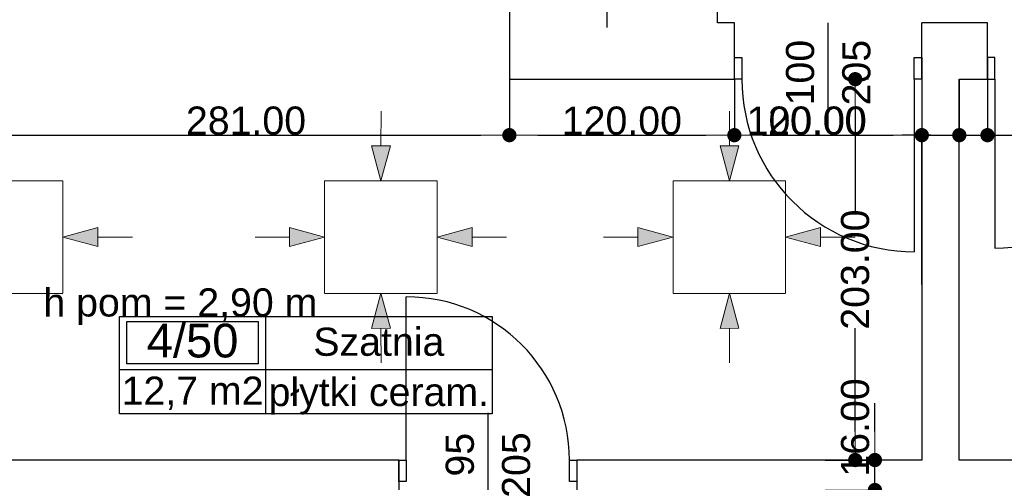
# Model space of a CAD drawing. Header units: millimetres. Extents: x -175445 to -20415, y -559200 to 231527.
# Tile 115 of 256: x -99810 to -94558, y -173379 to -170914. Entities that reach past the tile are written whole.
import ezdxf
from ezdxf.enums import TextEntityAlignment as Align

# ---------------------------------------------------------------- set-up
doc = ezdxf.new("R2010")
doc.units = ezdxf.units.MM
doc.header["$MEASUREMENT"] = 0
for name, color, linetype in [('Drzwi', 7, 'Continuous'), ('Linia', 7, 'Continuous'), ('Obiekt', 7, 'Continuous'), ('Strefa', 9, 'Continuous'), ('Słup', 7, 'Continuous'), ('Tekst', 7, 'Continuous'), ('Wymiary', 9, 'Continuous'), ('Ściana', 7, 'Continuous')]:
    doc.layers.add(name, color=color, linetype=linetype)
doc.styles.add('Arial', font='txt')
doc.styles.add('Times new roman', font='txt')
doc.dimstyles.new('GENERATED_STYLE__1', dxfattribs={"dimtxt": 150, "dimasz": 152, "dimexe": 0.18, "dimexo": 0, "dimgap": 0.09, "dimtad": 1, "dimtih": 1, "dimtoh": 1, "dimlfac": 0.1, "dimzin": 0, "dimdsep": 46, "dimtxsty": 'Arial', "dimblk": 'ARROWHEAD_11', "dimblk1": 'ARROWHEAD_11', "dimblk2": 'ARROWHEAD_11', "dimcen": 0.09, "dimclrd": 256, "dimclre": 256, "dimclrt": 256, "dimazin": 0, "dimtfac": 1, "dimtdec": 4, "dimtmove": 0, "dimatfit": 3, "dimfxl": 1, "dimtolj": 1, "dimtzin": 0, "dimarcsym": 0})
doc.dimstyles.new('GENERATED_STYLE__2', dxfattribs={"dimtxt": 150, "dimasz": 152, "dimexe": 0.18, "dimexo": 0, "dimgap": 0.09, "dimtad": 1, "dimlfac": 0.1, "dimzin": 0, "dimdsep": 46, "dimtxsty": 'Arial', "dimblk": 'ARROWHEAD_11', "dimblk1": 'ARROWHEAD_11', "dimblk2": 'ARROWHEAD_11', "dimcen": 0.09, "dimclrd": 256, "dimclre": 256, "dimclrt": 256, "dimazin": 0, "dimtfac": 1, "dimtdec": 4, "dimtmove": 0, "dimatfit": 3, "dimfxl": 1, "dimtolj": 1, "dimtzin": 0, "dimarcsym": 0})
doc.dimstyles.new('GENERATED_STYLE__3', dxfattribs={"dimtxt": 150, "dimasz": 152, "dimexe": 0.18, "dimexo": 0, "dimgap": 0.09, "dimtad": 1, "dimlfac": 0.1, "dimzin": 0, "dimdsep": 46, "dimtxsty": 'Arial', "dimblk": 'ARROWHEAD_11', "dimblk1": 'ARROWHEAD_11', "dimblk2": 'ARROWHEAD_11', "dimcen": 0.09, "dimclrd": 114, "dimclre": 114, "dimclrt": 114, "dimazin": 0, "dimtfac": 1, "dimtdec": 4, "dimtmove": 2, "dimatfit": 3, "dimfxl": 1, "dimtolj": 1, "dimtzin": 0, "dimarcsym": 0})

# ---------------------------------------------------------------- blocks, each defined once
blk = doc.blocks.new('Szatnia_4_50_50', base_point=(-98498.6, 22591.2))
at = {"layer": 'Strefa', "color": 9}
for p, q in [((-99277.7, 22874.1), (-97290.5, 22874.1)), ((-99277.7, 22355.5), (-99277.7, 22874.1)), ((-99238.7, 22848.2), (-98537.6, 22848.2)), ((-99238.7, 22621.9), (-99238.7, 22848.2)), ((-98537.6, 22848.2), (-98537.6, 22621.9)), ((-98498.6, 22874.1), (-98498.6, 22355.5)), ((-97290.5, 22874.1), (-97290.5, 22355.5)), ((-99277.7, 22591.2), (-97290.5, 22591.2)), ((-98537.6, 22621.9), (-99238.7, 22621.9)), ((-97290.5, 22355.5), (-99277.7, 22355.5))]:
    blk.add_line(p, q, dxfattribs=at)
at = {"layer": 'Strefa', "color": 9, "style": 'Arial'}
for tag, height, p in [('ROOM_NUMBER', 180, (-98888.1, 22746.2)), ('ROOM_NAME', 150, (-97894.5, 22740)), ('ROOM_CALC_AREA', 150, (-98888.1, 22479.2)), ('floor_f', 150, (-97894.5, 22472.1))]:
    blk.add_attdef(tag, text='', height=height, dxfattribs=at).set_placement(p, align=Align.MIDDLE_CENTER)
blk = doc.blocks.new('ARROWHEAD_11')
at = {"color": 0, "linetype": 'Continuous', "lineweight": 0}
blk.add_line((0, 0), (-1, 0), dxfattribs=at)
at = {"color": 0, "linetype": 'Continuous', "lineweight": 0, "const_width": 0.25, "flags": 128}
blk.add_lwpolyline([(-0.125, 0, 1), (0.125, 0, 1)], format="xyb", close=True, dxfattribs=at)
blk = doc.blocks.new('*D1124')
at = {"layer": 'Defpoints', "color": 0}
for p in [(-101258, -169610.6), (-98938, -178412.8), (-98938, -178970.6)]:
    blk.add_point(p, dxfattribs=at)
at = {"layer": 'Wymiary', "lineweight": -2}
for p, q in [((-101258, -169610.6), (-101258, -178412.9)), ((-101106, -178412.8), (-99090, -178412.8)), ((-98938, -178970.6), (-98938, -178412.6))]:
    blk.add_line(p, q, dxfattribs=at)
at = {"layer": 'Wymiary', "lineweight": -2, "xscale": 152, "yscale": 152, "zscale": 152, "rotation": 180}
blk.add_blockref('ARROWHEAD_11', (-101258, -178412.8), dxfattribs=at)
at = {"layer": 'Wymiary', "lineweight": -2, "xscale": 152, "yscale": 152, "zscale": 152}
blk.add_blockref('ARROWHEAD_11', (-98938, -178412.8), dxfattribs=at)
at = {"layer": 'Wymiary', "lineweight": 13, "insert": (-99984.2, -178336), "char_height": 150, "attachment_point": 5, "style": 'Arial'}
blk.add_mtext('\\A1;232.00', dxfattribs=at)
blk = doc.blocks.new('*D1416')
at = {"layer": 'Defpoints', "color": 0}
for p in [(-100008, -171230.6), (-97198, -171230.6), (-97198, -171529)]:
    blk.add_point(p, dxfattribs=at)
at = {"layer": 'Wymiary', "lineweight": -2}
for p, q in [((-100008, -171230.6), (-100008, -171529.2)), ((-97198, -171230.6), (-97198, -171529.2)), ((-99856, -171529), (-97350, -171529))]:
    blk.add_line(p, q, dxfattribs=at)
at = {"layer": 'Wymiary', "lineweight": -2, "xscale": 152, "yscale": 152, "zscale": 152, "rotation": 180}
blk.add_blockref('ARROWHEAD_11', (-100008, -171529), dxfattribs=at)
at = {"layer": 'Wymiary', "lineweight": -2, "xscale": 152, "yscale": 152, "zscale": 152}
blk.add_blockref('ARROWHEAD_11', (-97198, -171529), dxfattribs=at)
at = {"layer": 'Wymiary', "lineweight": 13, "insert": (-98603, -171452.4), "char_height": 150, "attachment_point": 5, "style": 'Arial'}
blk.add_mtext('\\A1;281.00', dxfattribs=at)
blk = doc.blocks.new('*D1417')
at = {"layer": 'Defpoints', "color": 0}
for p in [(-97198, -171230.6), (-95998, -171230.6), (-95998, -171529)]:
    blk.add_point(p, dxfattribs=at)
at = {"layer": 'Wymiary', "lineweight": -2}
for p, q in [((-97198, -171230.6), (-97198, -171529.2)), ((-95998, -171230.6), (-95998, -171529.2)), ((-97046, -171529), (-96150, -171529))]:
    blk.add_line(p, q, dxfattribs=at)
at = {"layer": 'Wymiary', "lineweight": -2, "xscale": 152, "yscale": 152, "zscale": 152, "rotation": 180}
blk.add_blockref('ARROWHEAD_11', (-97198, -171529), dxfattribs=at)
at = {"layer": 'Wymiary', "lineweight": -2, "xscale": 152, "yscale": 152, "zscale": 152}
blk.add_blockref('ARROWHEAD_11', (-95998, -171529), dxfattribs=at)
at = {"layer": 'Wymiary', "lineweight": 13, "insert": (-96598, -171452.4), "char_height": 150, "attachment_point": 5, "style": 'Arial'}
blk.add_mtext('\\A1;120.00', dxfattribs=at)
blk = doc.blocks.new('*D1418')
at = {"layer": 'Defpoints', "color": 0}
for p in [(-95998, -171230.6), (-94998, -171529), (-94998, -172325.6)]:
    blk.add_point(p, dxfattribs=at)
at = {"layer": 'Wymiary', "lineweight": -2}
for p, q in [((-95998, -171230.6), (-95998, -171529.2)), ((-95846, -171529), (-95150, -171529)), ((-94998, -172325.6), (-94998, -171528.9))]:
    blk.add_line(p, q, dxfattribs=at)
at = {"layer": 'Wymiary', "lineweight": -2, "xscale": 152, "yscale": 152, "zscale": 152, "rotation": 180}
blk.add_blockref('ARROWHEAD_11', (-95998, -171529), dxfattribs=at)
at = {"layer": 'Wymiary', "lineweight": -2, "xscale": 152, "yscale": 152, "zscale": 152}
blk.add_blockref('ARROWHEAD_11', (-94998, -171529), dxfattribs=at)
at = {"layer": 'Wymiary', "lineweight": 13, "insert": (-95611.8, -171452.4), "char_height": 150, "attachment_point": 5, "style": 'Arial'}
blk.add_mtext('\\A1;100.00', dxfattribs=at)
blk = doc.blocks.new('*D1419')
at = {"layer": 'Defpoints', "color": 0}
for p in [(-94798, -171230.6), (-94798, -171529), (-94998, -172325.6)]:
    blk.add_point(p, dxfattribs=at)
at = {"layer": 'Wymiary', "lineweight": -2}
for p, q in [((-94798, -171230.6), (-94798, -171529.2)), ((-95810.3, -171529), (-95302, -171529)), ((-95302, -171529), (-95150, -171529)), ((-94998, -172325.6), (-94998, -171528.9)), ((-94998, -171529), (-94798, -171529)), ((-94646, -171529), (-94494, -171529))]:
    blk.add_line(p, q, dxfattribs=at)
at = {"layer": 'Wymiary', "lineweight": -2, "xscale": 152, "yscale": 152, "zscale": 152}
blk.add_blockref('ARROWHEAD_11', (-94998, -171529), dxfattribs=at)
at = {"layer": 'Wymiary', "lineweight": -2, "xscale": 152, "yscale": 152, "zscale": 152, "rotation": 180}
blk.add_blockref('ARROWHEAD_11', (-94798, -171529), dxfattribs=at)
at = {"layer": 'Wymiary', "lineweight": 13, "insert": (-95556.2, -171452.4), "char_height": 150, "attachment_point": 5, "style": 'Arial'}
blk.add_mtext('\\A1;20.00', dxfattribs=at)
blk = doc.blocks.new('*D1420')
at = {"layer": 'Defpoints', "color": 0}
for p in [(-94798, -171230.6), (-94648, -171230.6), (-94648, -171529)]:
    blk.add_point(p, dxfattribs=at)
at = {"layer": 'Wymiary', "lineweight": -2}
for p, q in [((-94798, -171230.6), (-94798, -171529.2)), ((-94648, -171230.6), (-94648, -171529.2)), ((-94950, -171529), (-95102, -171529)), ((-94798, -171529), (-94648, -171529)), ((-94344, -171529), (-94496, -171529)), ((-93852.4, -171529), (-94344, -171529))]:
    blk.add_line(p, q, dxfattribs=at)
at = {"layer": 'Wymiary', "lineweight": -2, "xscale": 152, "yscale": 152, "zscale": 152}
blk.add_blockref('ARROWHEAD_11', (-94798, -171529), dxfattribs=at)
at = {"layer": 'Wymiary', "lineweight": -2, "xscale": 152, "yscale": 152, "zscale": 152, "rotation": 180}
blk.add_blockref('ARROWHEAD_11', (-94648, -171529), dxfattribs=at)
at = {"layer": 'Wymiary', "lineweight": 13, "insert": (-94098.2, -171452.4), "char_height": 150, "attachment_point": 5, "style": 'Arial'}
blk.add_mtext('\\A1;15.00', dxfattribs=at)
blk = doc.blocks.new('*D1421')
at = {"layer": 'Defpoints', "color": 0}
for p in [(-94648, -171230.6), (-93668, -171230.6), (-93668, -171529)]:
    blk.add_point(p, dxfattribs=at)
at = {"layer": 'Wymiary', "lineweight": -2}
for p, q in [((-94648, -171230.6), (-94648, -171529.2)), ((-93668, -171230.6), (-93668, -171529.2)), ((-94496, -171529), (-93820, -171529))]:
    blk.add_line(p, q, dxfattribs=at)
at = {"layer": 'Wymiary', "lineweight": -2, "xscale": 152, "yscale": 152, "zscale": 152, "rotation": 180}
blk.add_blockref('ARROWHEAD_11', (-94648, -171529), dxfattribs=at)
at = {"layer": 'Wymiary', "lineweight": -2, "xscale": 152, "yscale": 152, "zscale": 152}
blk.add_blockref('ARROWHEAD_11', (-93668, -171529), dxfattribs=at)
at = {"layer": 'Wymiary', "lineweight": 13, "insert": (-94044.2, -171452.4), "char_height": 150, "attachment_point": 5, "style": 'Arial'}
blk.add_mtext('\\A1;98.00', dxfattribs=at)
blk = doc.blocks.new('*D1427')
at = {"layer": 'Defpoints', "color": 0}
for p in [(-96848, -170030.6), (-96677.5, -170030.6), (-96848, -170650.6)]:
    blk.add_point(p, dxfattribs=at)
at = {"layer": 'Wymiary', "lineweight": -2}
for p, q in [((-96677.5, -169878.6), (-96677.5, -169726.6)), ((-96848, -170030.6), (-96677.3, -170030.6)), ((-96677.5, -170030.6), (-96677.5, -170087.3)), ((-96677.5, -170650.6), (-96677.5, -170594)), ((-96848, -170650.6), (-96677.3, -170650.6)), ((-96677.5, -170802.6), (-96677.5, -170954.6))]:
    blk.add_line(p, q, dxfattribs=at)
at = {"layer": 'Wymiary', "lineweight": -2, "xscale": 152, "yscale": 152, "zscale": 152}
for p, rotation in [((-96677.5, -170030.6), 270), ((-96677.5, -170650.6), 90)]:
    blk.add_blockref('ARROWHEAD_11', p, dxfattribs=dict(at, rotation=rotation))
at = {"layer": 'Wymiary', "lineweight": 13, "insert": (-96677.5, -170340.6), "char_height": 150, "attachment_point": 5, "rotation": 90, "style": 'Arial'}
blk.add_mtext('\\A1;62.00', dxfattribs=at)
blk = doc.blocks.new('*D1477')
at = {"layer": 'Defpoints', "color": 0}
for p in [(-95513, -173260.6), (-95248.3, -173260.6), (-95513, -173420.6)]:
    blk.add_point(p, dxfattribs=at)
at = {"layer": 'Wymiary', "color": 114, "lineweight": -2}
for p, q in [((-95248.3, -173108.6), (-95248.3, -172956.6)), ((-95513, -173260.6), (-95248.1, -173260.6)), ((-95248.3, -173420.6), (-95248.3, -173260.6)), ((-95513, -173420.6), (-95248.1, -173420.6)), ((-95248.3, -173572.6), (-95248.3, -173724.6))]:
    blk.add_line(p, q, dxfattribs=at)
at = {"layer": 'Wymiary', "color": 114, "lineweight": -2, "xscale": 152, "yscale": 152, "zscale": 152}
for p, rotation in [((-95248.3, -173260.6), 270), ((-95248.3, -173420.6), 90)]:
    blk.add_blockref('ARROWHEAD_11', p, dxfattribs=dict(at, rotation=rotation))
at = {"layer": 'Wymiary', "color": 114, "lineweight": 13, "insert": (-95353.3, -173087.2), "char_height": 150, "attachment_point": 5, "rotation": 90, "style": 'Arial'}
blk.add_mtext('\\A1;16.00', dxfattribs=at)
blk = doc.blocks.new('*D1478')
at = {"layer": 'Defpoints', "color": 0}
for p in [(-95353.3, -171230.6), (-95283, -171230.6), (-95513, -173260.6)]:
    blk.add_point(p, dxfattribs=at)
at = {"layer": 'Wymiary', "lineweight": -2}
for p, q in [((-95283, -171230.6), (-95353.5, -171230.6)), ((-95353.3, -171382.6), (-95353.3, -171933.2)), ((-95353.3, -173108.6), (-95353.3, -172558.1)), ((-95513, -173260.6), (-95353.1, -173260.6))]:
    blk.add_line(p, q, dxfattribs=at)
at = {"layer": 'Wymiary', "lineweight": -2, "xscale": 152, "yscale": 152, "zscale": 152}
for p, rotation in [((-95353.3, -171230.6), 90), ((-95353.3, -173260.6), 270)]:
    blk.add_blockref('ARROWHEAD_11', p, dxfattribs=dict(at, rotation=rotation))
at = {"layer": 'Wymiary', "lineweight": 13, "insert": (-95353.3, -172245.6), "char_height": 150, "attachment_point": 5, "rotation": 90, "style": 'Arial'}
blk.add_mtext('\\A1;203.00', dxfattribs=at)

msp = doc.modelspace()

# ---------------------------------------------------------------- hatches: boundary and pattern name
at = {"layer": 'Linia', "linetype": 'Continuous', "lineweight": 13}
for points in [[(-97883.27, -171771.972), (-97833.021, -171585.436), (-97933.021, -171585.303)], [(-96024.256, -171771.972), (-95974.008, -171585.436), (-96074.007, -171585.303)], [(-99579.543, -172071.972), (-99392.94, -172121.972), (-99392.94, -172021.972)], [(-98184.47, -172071.972), (-98371.072, -172021.972), (-98371.072, -172121.972)], [(-97583.67, -172071.972), (-97397.067, -172121.972), (-97397.067, -172021.972)], [(-96325.457, -172071.972), (-96512.059, -172021.972), (-96512.059, -172121.972)], [(-95724.657, -172071.972), (-95538.054, -172121.972), (-95538.054, -172021.972)], [(-97883.27, -172371.971), (-97933.021, -172558.64), (-97833.021, -172558.507)], [(-96024.256, -172371.971), (-96074.007, -172558.64), (-95974.008, -172558.507)]]:
    msp.add_hatch(color=253, dxfattribs=at).paths.add_polyline_path(points)

# ---------------------------------------------------------------- linework, layer by layer
at = {"layer": 'Drzwi', "color": 253}
for p, q in [((-95998.019, -171115.636), (-95958.019, -171115.636)), ((-95998.019, -171230.636), (-95998.019, -171115.636)), ((-95998.019, -171230.636), (-95998.019, -171115.636)), ((-95958.019, -171115.636), (-95958.019, -171230.636)), ((-95038.019, -171230.636), (-95038.019, -171115.636)), ((-95038.019, -171115.636), (-94998.019, -171115.636)), ((-94998.019, -171115.636), (-94998.019, -171230.636)), ((-94998.019, -171230.636), (-94998.019, -171115.636)), ((-94608.019, -171115.636), (-94648.019, -171115.636)), ((-94648.019, -171115.636), (-94648.019, -171230.636)), ((-94648.019, -171230.636), (-94648.019, -171115.636)), ((-94608.019, -171230.636), (-94608.019, -171115.636)), ((-95958.019, -171230.636), (-95998.019, -171230.636)), ((-94998.019, -171230.636), (-95038.019, -171230.636)), ((-95038.019, -171230.636), (-95038.019, -172150.636)), ((-94648.019, -171230.636), (-94608.019, -171230.636)), ((-94608.019, -171230.636), (-94608.019, -172130.636)), ((-97748.019, -173260.636), (-97748.019, -172390.636)), ((-97788.019, -173260.636), (-97748.019, -173260.636)), ((-97788.019, -173375.636), (-97788.019, -173260.636)), ((-97788.019, -173260.636), (-97788.019, -173375.636)), ((-97748.019, -173260.636), (-97748.019, -173375.636)), ((-96878.019, -173375.636), (-96878.019, -173260.636)), ((-96878.019, -173260.636), (-96838.019, -173260.636)), ((-96838.019, -173260.636), (-96838.019, -173375.636)), ((-96838.019, -173260.636), (-96838.019, -173375.636)), ((-97748.019, -173375.636), (-97788.019, -173375.636)), ((-96838.019, -173375.636), (-96878.019, -173375.636))]:
    msp.add_line(p, q, dxfattribs=at)
for centre, radius, start, end in [((-95038.019, -171230.636), 920, 180, 270), ((-94608.019, -171230.636), 900, 270, 0), ((-97748.019, -173260.636), 870, 0, 90)]:
    msp.add_arc(centre, radius, start, end, dxfattribs=at)
at = {"layer": 'Linia', "color": 253, "lineweight": 13}
for p, q in [((-97882.775, -171401.597), (-97883.021, -171585.37)), ((-96023.762, -171401.597), (-96024.008, -171585.37)), ((-97883.27, -171771.972), (-97933.021, -171585.303)), ((-97933.021, -171585.303), (-97833.021, -171585.436)), ((-97883.27, -171771.972), (-97833.021, -171585.436)), ((-96024.256, -171771.972), (-96074.007, -171585.303)), ((-96074.007, -171585.303), (-95974.008, -171585.436)), ((-96024.256, -171771.972), (-95974.008, -171585.436)), ((-99579.543, -171772.372), (-100179.543, -171772.372)), ((-99579.543, -172371.572), (-99579.543, -171772.372)), ((-97583.67, -171772.372), (-98183.67, -171772.372)), ((-98183.67, -171772.372), (-98183.67, -172371.572)), ((-97583.67, -172371.572), (-97583.67, -171772.372)), ((-95724.657, -171772.372), (-96324.657, -171772.372)), ((-96324.657, -171772.372), (-96324.657, -172371.572)), ((-95724.657, -172371.572), (-95724.657, -171772.372)), ((-99579.543, -172071.972), (-99392.94, -172021.972)), ((-99392.94, -172021.972), (-99392.94, -172121.972)), ((-98184.47, -172071.972), (-98371.072, -172021.972)), ((-98371.072, -172121.972), (-98371.072, -172021.972)), ((-97583.67, -172071.972), (-97397.067, -172021.972)), ((-97397.067, -172021.972), (-97397.067, -172121.972)), ((-96325.457, -172071.972), (-96512.059, -172021.972)), ((-96512.059, -172121.972), (-96512.059, -172021.972)), ((-95724.657, -172071.972), (-95538.054, -172021.972)), ((-95538.054, -172021.972), (-95538.054, -172121.972)), ((-99579.543, -172071.972), (-99392.94, -172121.972)), ((-99209.168, -172071.972), (-99392.94, -172071.972)), ((-98554.845, -172071.972), (-98371.072, -172071.972)), ((-98184.47, -172071.972), (-98371.072, -172121.972)), ((-97583.67, -172071.972), (-97397.067, -172121.972)), ((-97213.295, -172071.972), (-97397.067, -172071.972)), ((-96695.832, -172071.972), (-96512.059, -172071.972)), ((-96325.457, -172071.972), (-96512.059, -172121.972)), ((-95724.657, -172071.972), (-95538.054, -172121.972)), ((-95354.282, -172071.972), (-95538.054, -172071.972)), ((-100179.543, -172372.372), (-99579.543, -172372.372)), ((-98183.67, -172372.372), (-97583.67, -172372.372)), ((-97883.27, -172371.971), (-97933.021, -172558.64)), ((-97883.27, -172371.971), (-97833.021, -172558.507)), ((-96324.657, -172372.372), (-95724.657, -172372.372)), ((-96024.256, -172371.971), (-96074.007, -172558.64)), ((-96024.256, -172371.971), (-95974.008, -172558.507)), ((-97833.021, -172558.507), (-97933.021, -172558.64)), ((-97882.775, -172742.346), (-97883.021, -172558.574)), ((-95974.008, -172558.507), (-96074.007, -172558.64)), ((-96023.762, -172742.346), (-96024.008, -172558.574))]:
    msp.add_line(p, q, dxfattribs=at)
at = {"layer": 'Obiekt', "color": 253}
for p, q in [((-95498.019, -171482.014), (-95498.019, -170930.636)), ((-97313.019, -173009.258), (-97313.019, -173420.636))]:
    msp.add_line(p, q, dxfattribs=at)
at = {"layer": 'Słup', "color": 253}
msp.add_line((-96088.019, -170930.636), (-96088.019, -170650.636), dxfattribs=at)
at = {"layer": 'Ściana', "color": 253}
for p, q in [((-95998.019, -171115.636), (-95998.019, -170930.636)), ((-94998.019, -171115.636), (-94998.019, -170930.636)), ((-94648.019, -171115.636), (-94648.019, -170930.636)), ((-95998.019, -171230.636), (-95998.019, -171115.636)), ((-94998.019, -171230.636), (-94998.019, -171115.636)), ((-94648.019, -171230.636), (-94648.019, -171115.636)), ((-97788.019, -173260.636), (-97788.019, -173375.636)), ((-96838.019, -173260.636), (-96838.019, -173375.636)), ((-97788.019, -173375.636), (-97788.019, -173420.636)), ((-96838.019, -173375.636), (-96838.019, -173420.636))]:
    msp.add_line(p, q, dxfattribs=at)
at = {"layer": 'Ściana', "color": 253, "flags": 128}
for points in [[(-97198.019, -170830.636), (-97198.019, -170930.636)], [(-97198.019, -170930.636), (-97198.019, -171230.636)], [(-95998.019, -170930.636), (-96088.019, -170930.636)], [(-94648.019, -170930.636), (-94998.019, -170930.636)], [(-97198.019, -171230.636), (-95998.019, -171230.636)], [(-94998.019, -171230.636), (-94998.019, -173260.636)], [(-94798.019, -173260.636), (-94798.019, -171230.636)], [(-94798.019, -171230.636), (-94648.019, -171230.636)], [(-97788.019, -173260.636), (-100718.019, -173260.636)], [(-94998.019, -173260.636), (-96838.019, -173260.636)], [(-89648.019, -173260.636), (-94798.019, -173260.636)]]:
    msp.add_lwpolyline(points, dxfattribs=at)

# ---------------------------------------------------------------- block references
at = {"layer": 'Strefa', "color": 253}
ref = msp.add_blockref('Szatnia_4_50_50', (-98498.622, -172778.718), dxfattribs=at)
ref.add_attrib('ROOM_NAME', 'Szatnia', dxfattribs={"color": 7, "height": 150, "style": 'Arial'}).set_placement((-97894.538, -172629.952), align=Align.MIDDLE_CENTER)
ref.add_attrib('ROOM_NUMBER', '4/50', dxfattribs={"color": 7, "height": 180, "style": 'Arial'}).set_placement((-98888.142, -172623.77), align=Align.MIDDLE_CENTER)
ref.add_attrib('ROOM_CALC_AREA', '12,7 m2', dxfattribs={"color": 7, "height": 150, "style": 'Arial'}).set_placement((-98888.142, -172890.772), align=Align.MIDDLE_CENTER)
ref.add_attrib('floor_f', 'płytki ceram.', dxfattribs={"color": 7, "height": 150, "style": 'Arial'}).set_placement((-97894.538, -172897.818), align=Align.MIDDLE_CENTER)

# ---------------------------------------------------------------- texts
at = {"layer": 'Obiekt', "color": 253, "char_height": 150, "attachment_point": 7, "rotation": 90, "style": 'Arial'}
for s, insert in [('\\A1;{\\fArial|b0|i0|c238|p38;100}', (-95570.55, -171370.462)), ('\\A1;{\\fArial|b0|i0|c238|p38;205}', (-95270.55, -171370.462)), ('\\A1;{\\fArial|b0|i0|c238|p38;95}', (-97385.55, -173348.467)), ('\\A1;{\\fArial|b0|i0|c238|p38;205}', (-97085.55, -173462.296))]:
    msp.add_mtext(s, dxfattribs=dict(at, insert=insert))
at = {"layer": 'Tekst', "color": 253, "insert": (-98953.134, -172345.521), "char_height": 150, "attachment_point": 2, "style": 'Times new roman'}
msp.add_mtext('\\A1;{\\fArial|b0|i0|c0|p38;h pom = 2,90 m}', dxfattribs=at)

# ---------------------------------------------------------------- dimensions: what is measured, and where the dimension line sits
at = {"layer": 'Wymiary', "color": 8, "lineweight": 13}
for base, p1, p2, picture, middle in [((-98938.019, -178412.768), (-101258.019, -169610.636), (-98938.019, -178970.636), '*D1124', (-99984.19, -178412.768)), ((-97198.019, -171529.035), (-100008.019, -171230.636), (-97198.019, -171230.636), '*D1416', (-98603.019, -171529.035)), ((-95998.019, -171529.035), (-97198.019, -171230.636), (-95998.019, -171230.636), '*D1417', (-96598.019, -171529.035)), ((-94998.019, -171529.035), (-95998.019, -171230.636), (-94998.019, -172325.636), '*D1418', (-95611.848, -171529.035)), ((-94798.019, -171529.035), (-94998.019, -172325.636), (-94798.019, -171230.636), '*D1419', (-95556.219, -171529.035)), ((-94648.019, -171529.035), (-94798.019, -171230.636), (-94648.019, -171230.636), '*D1420', (-94098.158, -171529.035)), ((-93668.019, -171529.035), (-94648.019, -171230.636), (-93668.019, -171230.636), '*D1421', (-94044.19, -171529.035))]:
    dim = msp.add_linear_dim(base=base, p1=p1, p2=p2, dimstyle='GENERATED_STYLE__1', dxfattribs=at)
    dim.commit()
    dim.dimension.update_dxf_attribs({"geometry": picture, "text_midpoint": middle, "dimtype": 160})
for base, p1, p2, dimstyle, picture, middle in [((-96677.512, -170030.636), (-96848.019, -170650.636), (-96848.019, -170030.636), 'GENERATED_STYLE__2', '*D1427', (-96677.512, -170340.636)), ((-95353.276, -171230.636), (-95513.019, -173260.636), (-95283.019, -171230.636), 'GENERATED_STYLE__2', '*D1478', (-95353.276, -172245.636)), ((-95248.276, -173260.636), (-95513.019, -173420.636), (-95513.019, -173260.636), 'GENERATED_STYLE__3', '*D1477', (-95353.276, -173087.245))]:
    dim = msp.add_linear_dim(base=base, p1=p1, p2=p2, angle=90, dimstyle=dimstyle, dxfattribs=at)
    dim.commit()
    dim.dimension.update_dxf_attribs({"geometry": picture, "text_midpoint": middle, "dimtype": 160, "text_rotation": 90})

doc.saveas('drawing.dxf')
